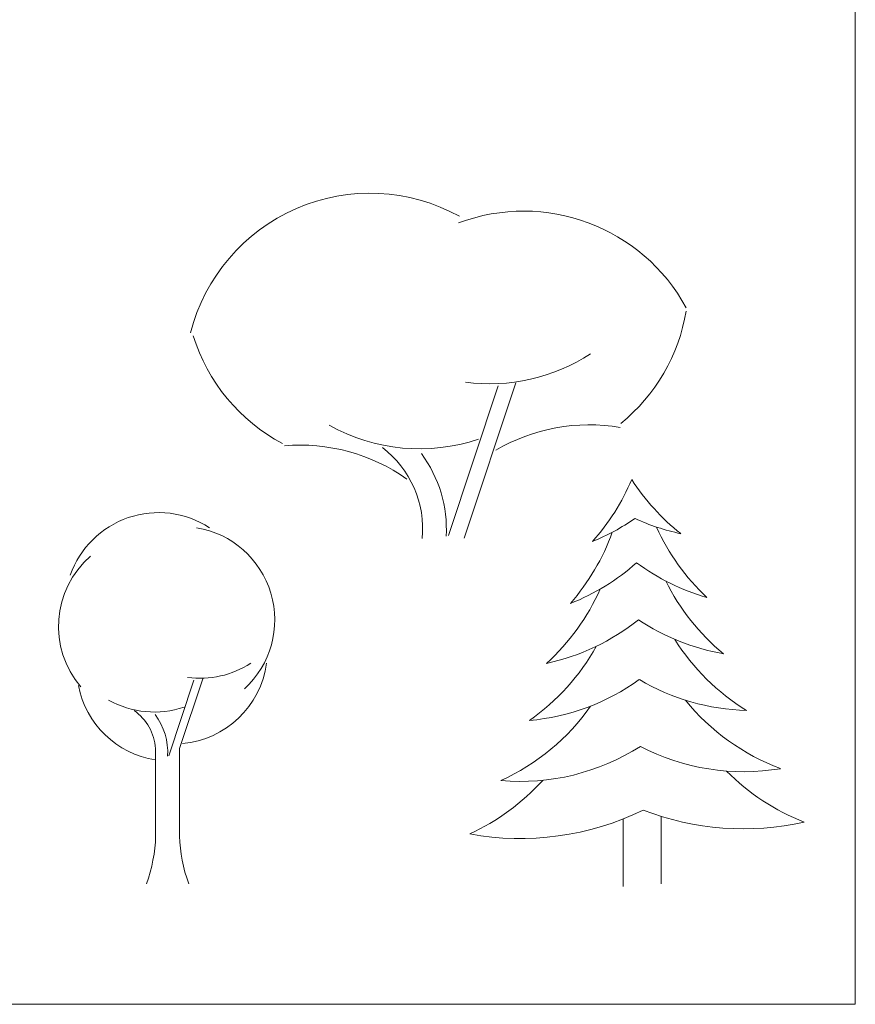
# Model space of a CAD drawing. Extents: x 3480 to 4622, y 4336 to 4703.
# Tile 25 of 33: x 4132 to 4177, y 4579 to 4632. Entities that reach past the tile are written whole.
import ezdxf

# ---------------------------------------------------------------- set-up
doc = ezdxf.new("R2010")
doc.units = 0
doc.header["$MEASUREMENT"] = 0
doc.layers.add('P_MISC_NoPlot', color=7, linetype='Continuous', lineweight=18, plot=False)
doc.layers.add('P_MISC_TYPS', color=7, linetype='Continuous', lineweight=25)

# ---------------------------------------------------------------- blocks, each defined once
blk = doc.blocks.new('Maple - large')
at = {"layer": 'P_MISC_TYPS', "color": 7, "linetype": 'Continuous', "lineweight": 15}
for p, q in [((0.0218, 0.0168), (0.29, 0.8214)), ((0.1062, 0.002), (0.3852, 0.8383))]:
    blk.add_line(p, q, dxfattribs=at)
at = {"layer": 'P_MISC_TYPS', "color": 3, "linetype": 'Continuous', "lineweight": 15, "extrusion": (0, 0, -1)}
for centre, start, end in [((0.3994, 0.8616), 14.2678, 118.8618), ((-0.426, 0.7655), 69.392, 151.4643), ((-0.7799, -0.3831), 59.5873, 99.5472), ((0.7755, -0.4923), 85.1937, 125.2472)]:
    blk.add_arc(centre, 0.9953, start, end, dxfattribs=at)
at = {"layer": 'P_MISC_TYPS', "color": 3, "linetype": 'Continuous', "lineweight": 15}
for centre, start, end in [((0.3185, 1.3896), 309.28, 350.4131), ((-0.4008, 1.389), 197.4341, 241.8554), ((0.2436, 1.8277), 262.4661, 303.0208), ((-0.1317, 1.4782), 240.7167, 288.4943)]:
    blk.add_arc(centre, 0.9953, start, end, dxfattribs=at)
at = {"layer": 'P_MISC_TYPS', "color": 7, "linetype": 'Continuous', "lineweight": 15}
for radius, start, end in [(0.5529, 354.7196, 52.5458), (0.6802, 356.7972, 36.645)]:
    blk.add_arc((-0.6691, 0.0509), radius, start, end, dxfattribs=at)
blk = doc.blocks.new('Maple - small')
at = {"layer": 'P_MISC_TYPS', "color": 7, "linetype": 'Continuous', "lineweight": 15}
for p, q in [((0.0016, 0.6881), (0.1369, 1.0939)), ((0.0595, 0.7267), (0.1849, 1.1024)), ((-0.0688, 0.2563), (-0.0688, 0.7267)), ((0.0595, 0.2563), (0.0595, 0.7267))]:
    blk.add_line(p, q, dxfattribs=at)
at = {"layer": 'P_MISC_TYPS', "color": 3, "linetype": 'Continuous', "lineweight": 15, "extrusion": (0, 0, -1)}
blk.add_arc((0.0536, 1.4935), 0.5019, 19.2775, 123.0515, dxfattribs=at)
at = {"layer": 'P_MISC_TYPS', "color": 3, "linetype": 'Continuous', "lineweight": 15}
for centre, start, end in [((0.0698, 1.4189), 312.4781, 80.6107), ((-0.0887, 1.3834), 131.0904, 220.4115), ((0.0299, 1.2534), 275.1636, 352.3441), ((0.1687, 1.6065), 262.4661, 303.0208), ((0.0087, 1.1612), 191.0305, 260.9455), ((-0.0758, 1.425), 240.7167, 288.5465)]:
    blk.add_arc(centre, 0.5019, start, end, dxfattribs=at)
at = {"layer": 'P_MISC_TYPS', "color": 7, "linetype": 'Continuous', "lineweight": 15}
for centre, radius, start, end in [((-0.3468, 0.7053), 0.2788, 4.3987, 54.317), ((-0.3468, 0.7053), 0.343, 356.7972, 36.645), ((-0.8669, 0.2778), 0.7984, 339.6236, 358.4518)]:
    blk.add_arc(centre, radius, start, end, dxfattribs=at)
at = {"layer": 'P_MISC_TYPS', "color": 7, "linetype": 'Continuous', "lineweight": 15, "extrusion": (0, 0, -1)}
blk.add_arc((-0.8577, 0.2778), 0.7984, 339.6391, 358.4544, dxfattribs=at)
blk = doc.blocks.new('Pine tree')
at = {"layer": 'P_MISC_TYPS', "color": 7, "linetype": 'Continuous', "lineweight": 15}
for p, q in [((-0.1038, -0.0149), (-0.1038, 0.3484)), ((0.1008, 0), (0.1008, 0.3621))]:
    blk.add_line(p, q, dxfattribs=at)
at = {"layer": 'P_MISC_TYPS', "color": 3, "linetype": 'Continuous', "lineweight": 15}
for centre, radius, start, end in [((-1.1637, 2.6401), 1.2004, 318.2393, 337.0945), ((0.9512, 2.8232), 1.2004, 212.7963, 231.6105), ((-0.7225, 2.9515), 1.2004, 292.2414, 304.614), ((0.4572, 3.0559), 1.2004, 245.5217, 257.9094), ((1.1689, 2.4132), 1.2004, 204.3906, 226.7574), ((-1.2911, 2.2978), 1.2004, 318.8111, 340.1179), ((-0.8288, 2.6233), 1.2004, 291.5565, 311.6136), ((0.6831, 2.6907), 1.2004, 233.4697, 253.7165), ((1.1997, 2.1618), 1.2004, 206.4055, 230.4089), ((-1.3248, 2.0712), 1.2004, 312.4054, 336.0566), ((-0.7702, 2.3577), 1.2004, 282.2585, 308.5413), ((0.6416, 2.4192), 1.2004, 236.4389, 260.0663), ((-1.2969, 1.8609), 1.2004, 305.0325, 330.8577), ((1.1898, 1.953), 1.2004, 212.1861, 238.2927), ((-0.716, 2.0734), 1.2004, 275.1857, 305.603), ((0.593, 2.1314), 1.2004, 239.4656, 268.3711), ((-1.2603, 1.6462), 1.2004, 294.5909, 324.8635), ((1.1622, 1.7436), 1.2004, 219.0807, 249.515), ((-0.6576, 1.7503), 1.2004, 265.07, 302.5626), ((0.5442, 1.8027), 1.2004, 242.4326, 279.4933), ((1.3054, 1.4496), 1.2004, 224.6705, 248.7172), ((-1.4285, 1.3592), 1.2004, 294.5909, 317.995), ((-0.6576, 1.7503), 1.5073, 259.6366, 296.0042), ((0.5442, 1.8027), 1.5073, 248.9751, 282.4685)]:
    blk.add_arc(centre, radius, start, end, dxfattribs=at)

msp = doc.modelspace()

# ---------------------------------------------------------------- linework, layer by layer
at = {"layer": 'P_MISC_NoPlot'}
msp.add_lwpolyline([(4019.255, 4676.645), (4176.755, 4676.645), (4176.755, 4579.145), (4019.255, 4579.145)], close=True, dxfattribs=at)

# ---------------------------------------------------------------- block references
at = {"xscale": 10, "yscale": 10, "zscale": 10}
for name, p in [('Maple - large', (4154.665, 4604.18)), ('Pine tree', (4165.317, 4585.626)), ('Maple - small', (4139.836, 4585.626))]:
    msp.add_blockref(name, p, dxfattribs=at)

doc.saveas('drawing.dxf')
